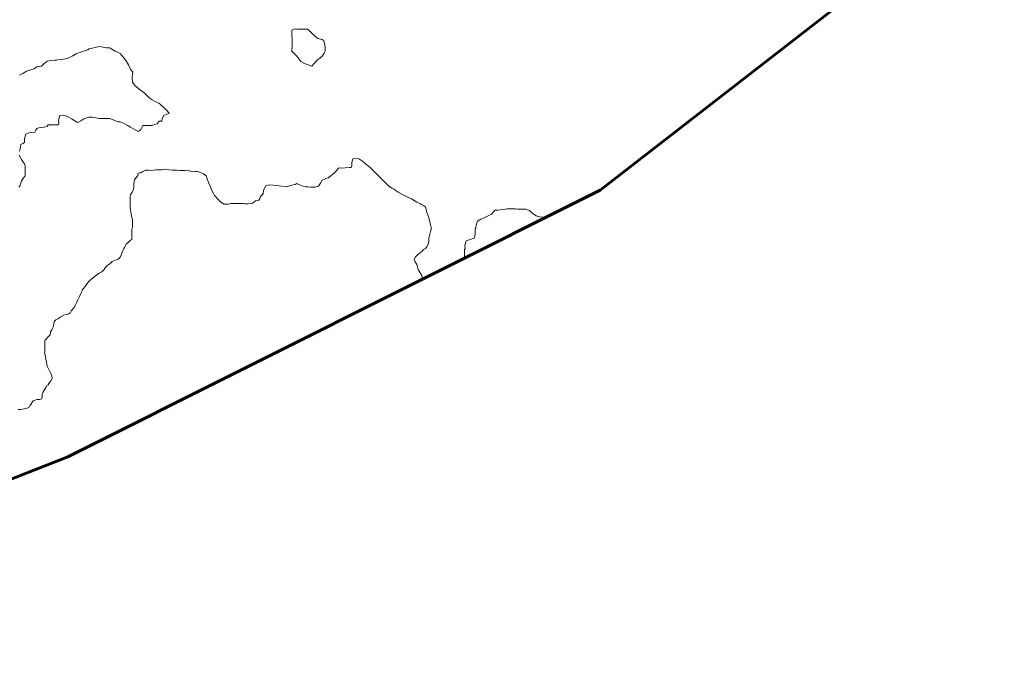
# Model space of a CAD drawing. Header units: millimetres. Extents: x -1567 to 968, y -503 to 481.
# Tile 17 of 145: x -835 to -787, y -110 to -79. Entities that reach past the tile are written whole.
import ezdxf

# ---------------------------------------------------------------- set-up
doc = ezdxf.new("R2010")
doc.units = ezdxf.units.MM
doc.layers.get('0').update_dxf_attribs({"lineweight": 0})
doc.layers.add('C-TOPO', color=7, linetype='Continuous')

msp = doc.modelspace()

# ---------------------------------------------------------------- linework, layer by layer
msp.add_line((-813.42, -90.169), (-813.42, -90.17))
at = {"color": 30, "lineweight": 60, "flags": 128}
msp.add_lwpolyline([(-739.475, -30.761), (-741.035, -32.188), (-760.565, -48.848), (-784.988, -69.873), (-806.899, -86.9), (-832.483, -99.731), (-840.842, -103.021), (-855.486, -107.455), (-868.11, -110.379), (-867.075, -85.675), (-866.715, -66.449), (-865.48, -31.795), (-864.136, 10.372), (-863.462, 35.193), (-862.677, 58.462), (-845.256, 59.933), (-830.634, 63.621), (-820.439, 67.012)], dxfattribs=at)
at = {"layer": 'C-TOPO', "color": 7, "linetype": 'Continuous', "lineweight": 9, "flags": 128}
msp.add_lwpolyline([(-820.183, -79.714), (-820.205, -79.692), (-820.256, -79.666), (-820.343, -79.647), (-820.468, -79.605), (-820.626, -79.477), (-820.811, -79.303), (-820.903, -79.214), (-820.968, -79.164), (-821.019, -79.162), (-821.136, -79.163), (-821.349, -79.163), (-821.468, -79.162), (-821.54, -79.142), (-821.62, -79.166), (-821.712, -79.214), (-821.72, -79.324), (-821.712, -79.47), (-821.708, -79.592), (-821.704, -79.714), (-821.704, -79.847), (-821.704, -79.977), (-821.718, -80.1), (-821.712, -80.214), (-821.613, -80.322), (-821.468, -80.458), (-821.38, -80.593), (-821.282, -80.714), (-821.113, -80.806), (-820.968, -80.857), (-820.854, -80.912), (-820.748, -80.934), (-820.636, -80.82), (-820.564, -80.714), (-820.519, -80.663), (-820.468, -80.622), (-820.374, -80.555), (-820.241, -80.44), (-820.16, -80.312), (-820.116, -80.214), (-820.112, -80.14), (-820.116, -80.066), (-820.125, -79.91), (-820.183, -79.714)], close=True, dxfattribs=at)
for points in [[(-834.81, -85.034), (-834.776, -84.906), (-834.761, -84.805), (-834.733, -84.714), (-834.651, -84.663), (-834.569, -84.612), (-834.562, -84.44), (-834.497, -84.214), (-834.35, -84.144), (-834.179, -84.124), (-834.075, -84.107), (-834.018, -84.018), (-833.968, -83.933), (-833.883, -83.906), (-833.791, -83.891), (-833.616, -83.868), (-833.468, -83.846), (-833.425, -83.757), (-833.304, -83.755), (-833.087, -83.756), (-832.968, -83.757), (-832.908, -83.714), (-832.925, -83.538), (-832.872, -83.31), (-832.696, -83.291), (-832.468, -83.375), (-832.286, -83.47), (-832.122, -83.58), (-832.047, -83.635), (-831.968, -83.635), (-831.862, -83.568), (-831.705, -83.477), (-831.573, -83.423), (-831.468, -83.392), (-831.379, -83.388), (-831.29, -83.392), (-831.142, -83.423), (-830.968, -83.456), (-830.847, -83.459), (-830.725, -83.456), (-830.599, -83.45), (-830.468, -83.456), (-830.328, -83.505), (-830.154, -83.579), (-830.063, -83.619), (-829.968, -83.623), (-829.879, -83.657), (-829.749, -83.714), (-829.628, -83.778), (-829.468, -83.868), (-829.252, -83.998), (-829.104, -84.078), (-829.033, -84.043), (-828.968, -83.991), (-828.933, -83.896), (-828.883, -83.799), (-828.662, -83.79), (-828.468, -83.799), (-828.408, -83.773), (-828.307, -83.75), (-828.191, -83.714), (-828.143, -83.644), (-828.1, -83.581), (-828.033, -83.58), (-827.968, -83.578), (-827.941, -83.465), (-827.873, -83.308), (-827.717, -83.256), (-827.604, -83.214), (-827.685, -83.102), (-827.855, -82.947), (-827.968, -82.849), (-828.034, -82.779), (-828.104, -82.714), (-828.246, -82.654), (-828.468, -82.541), (-828.619, -82.418), (-828.751, -82.288), (-828.825, -82.214), (-828.897, -82.164), (-828.968, -82.113), (-829.071, -82.032), (-829.243, -81.879), (-829.368, -81.714), (-829.392, -81.462), (-829.368, -81.314), (-829.357, -81.263), (-829.351, -81.214), (-829.403, -81.162), (-829.468, -81.096), (-829.505, -81.02), (-829.572, -80.877), (-829.664, -80.714), (-829.772, -80.557), (-829.879, -80.422), (-829.968, -80.332), (-830.085, -80.268), (-830.212, -80.214), (-830.362, -80.125), (-830.468, -80.066), (-830.541, -80.065), (-830.616, -80.066), (-830.786, -80.026), (-830.968, -79.988), (-831.056, -80.009), (-831.144, -80.038), (-831.32, -80.074), (-831.468, -80.105), (-831.526, -80.156), (-831.612, -80.18), (-831.725, -80.214), (-831.822, -80.256), (-831.894, -80.288), (-831.968, -80.295), (-832.081, -80.352), (-832.245, -80.437), (-832.377, -80.509), (-832.468, -80.557), (-832.529, -80.576), (-832.59, -80.592), (-832.785, -80.617), (-832.968, -80.64), (-833.033, -80.649), (-833.117, -80.65), (-833.294, -80.663), (-833.468, -80.705), (-833.637, -80.833), (-833.745, -80.937), (-833.866, -80.964), (-833.968, -80.98), (-834.04, -81.024), (-834.111, -81.07), (-834.301, -81.132), (-834.468, -81.184), (-834.52, -81.214), (-834.648, -81.289), (-834.803, -81.379)], [(-815.436, -91.181), (-815.452, -91.116), (-815.468, -91.011), (-815.549, -90.871), (-815.638, -90.714), (-815.673, -90.595), (-815.706, -90.476), (-815.783, -90.344), (-815.832, -90.214), (-815.772, -90.108), (-815.671, -90.011), (-815.549, -89.91), (-815.468, -89.85), (-815.406, -89.775), (-815.349, -89.748), (-815.285, -89.714), (-815.224, -89.636), (-815.16, -89.522), (-815.14, -89.353), (-815.134, -89.214), (-815.117, -89.149), (-815.098, -89.084), (-815.052, -88.892), (-815.011, -88.714), (-815.029, -88.653), (-815.049, -88.562), (-815.093, -88.377), (-815.137, -88.214), (-815.199, -88.055), (-815.247, -87.934), (-815.267, -87.815), (-815.293, -87.714), (-815.374, -87.658), (-815.468, -87.612), (-815.572, -87.552), (-815.707, -87.475), (-815.841, -87.393), (-815.968, -87.32), (-816.084, -87.265), (-816.201, -87.214), (-816.325, -87.156), (-816.468, -87.083), (-816.603, -87), (-816.752, -86.902), (-816.837, -86.845), (-816.908, -86.8), (-816.968, -86.763), (-817.051, -86.714), (-817.161, -86.605), (-817.356, -86.409), (-817.468, -86.297), (-817.51, -86.255), (-817.552, -86.214), (-817.661, -86.104), (-817.854, -85.91), (-817.968, -85.798), (-818.027, -85.755), (-818.086, -85.714), (-818.169, -85.636), (-818.322, -85.501), (-818.468, -85.406), (-818.642, -85.362), (-818.783, -85.398), (-818.833, -85.574), (-818.829, -85.714), (-818.847, -85.767), (-818.868, -85.814), (-818.916, -85.816), (-818.968, -85.814), (-819.152, -85.827), (-819.342, -85.839), (-819.407, -85.837), (-819.468, -85.839), (-819.536, -85.919), (-819.64, -86.042), (-819.763, -86.15), (-819.842, -86.214), (-819.912, -86.27), (-819.968, -86.313), (-820.079, -86.343), (-820.254, -86.427), (-820.338, -86.573), (-820.439, -86.714), (-820.602, -86.754), (-820.798, -86.755), (-820.934, -86.748), (-821.054, -86.737), (-821.172, -86.714), (-821.343, -86.642), (-821.468, -86.585), (-821.556, -86.626), (-821.718, -86.671), (-821.877, -86.714), (-821.946, -86.736), (-822.043, -86.728), (-822.197, -86.714), (-822.328, -86.699), (-822.468, -86.687), (-822.615, -86.666), (-822.807, -86.649), (-822.968, -86.69), (-823.071, -86.907), (-823.098, -87.084), (-823.156, -87.149), (-823.215, -87.214), (-823.254, -87.304), (-823.296, -87.385), (-823.379, -87.402), (-823.468, -87.415), (-823.548, -87.476), (-823.641, -87.54), (-823.811, -87.556), (-823.968, -87.556), (-824.054, -87.55), (-824.14, -87.542), (-824.304, -87.542), (-824.468, -87.542), (-824.554, -87.541), (-824.64, -87.542), (-824.771, -87.579), (-824.968, -87.584), (-825.129, -87.475), (-825.298, -87.31), (-825.386, -87.214), (-825.429, -87.157), (-825.468, -87.099), (-825.541, -86.947), (-825.648, -86.714), (-825.724, -86.532), (-825.772, -86.41), (-825.799, -86.303), (-825.828, -86.214), (-825.893, -86.159), (-825.968, -86.114), (-826.103, -86.054), (-826.256, -86.001), (-826.362, -86.009), (-826.468, -86.018), (-826.597, -85.984), (-826.734, -85.947), (-826.851, -85.95), (-826.968, -85.959), (-827.104, -85.952), (-827.238, -85.944), (-827.353, -85.945), (-827.468, -85.944), (-827.633, -85.921), (-827.781, -85.901), (-827.874, -85.912), (-827.968, -85.924), (-828.108, -85.924), (-828.257, -85.924), (-828.363, -85.939), (-828.468, -85.953), (-828.598, -85.937), (-828.746, -85.936), (-828.881, -86.01), (-828.968, -86.073), (-829.034, -86.078), (-829.095, -86.087), (-829.11, -86.147), (-829.121, -86.214), (-829.193, -86.288), (-829.28, -86.402), (-829.308, -86.573), (-829.314, -86.714), (-829.316, -86.788), (-829.321, -86.86), (-829.397, -87.005), (-829.468, -87.134), (-829.491, -87.191), (-829.491, -87.316), (-829.49, -87.55), (-829.489, -87.693), (-829.479, -87.769), (-829.468, -87.845), (-829.433, -88.036), (-829.399, -88.214), (-829.373, -88.308), (-829.372, -88.513), (-829.373, -88.714), (-829.404, -88.778), (-829.405, -88.893), (-829.404, -89.1), (-829.404, -89.214), (-829.413, -89.269), (-829.468, -89.308), (-829.556, -89.386), (-829.676, -89.506), (-829.748, -89.624), (-829.794, -89.714), (-829.821, -89.774), (-829.847, -89.835), (-829.91, -89.985), (-829.968, -90.122), (-830.007, -90.175), (-830.059, -90.214), (-830.193, -90.268), (-830.347, -90.335), (-830.408, -90.392), (-830.468, -90.452), (-830.545, -90.501), (-830.625, -90.557), (-830.681, -90.637), (-830.73, -90.714), (-830.794, -90.777), (-830.854, -90.828), (-830.911, -90.859), (-830.968, -90.889), (-831.046, -90.947), (-831.153, -91.029), (-831.293, -91.136), (-831.393, -91.214), (-831.428, -91.253), (-831.468, -91.288), (-831.546, -91.389), (-831.653, -91.529), (-831.732, -91.634), (-831.788, -91.714), (-831.814, -91.778), (-831.839, -91.843), (-831.906, -91.984), (-831.968, -92.113), (-831.998, -92.183), (-832.066, -92.326), (-832.166, -92.516), (-832.257, -92.636), (-832.321, -92.714), (-832.346, -92.763), (-832.372, -92.81), (-832.418, -92.837), (-832.468, -92.861), (-832.554, -92.881), (-832.668, -92.914), (-832.819, -92.998), (-832.968, -93.09), (-833.061, -93.147), (-833.139, -93.214), (-833.162, -93.344), (-833.184, -93.497), (-833.255, -93.625), (-833.311, -93.714), (-833.318, -93.785), (-833.326, -93.856), (-833.394, -93.932), (-833.468, -94.007), (-833.522, -94.064), (-833.567, -94.115), (-833.582, -94.164), (-833.593, -94.214), (-833.59, -94.402), (-833.587, -94.595), (-833.594, -94.654), (-833.601, -94.714), (-833.578, -94.83), (-833.534, -95.038), (-833.505, -95.177), (-833.489, -95.276), (-833.468, -95.373), (-833.392, -95.532), (-833.305, -95.714), (-833.25, -95.835), (-833.227, -95.954), (-833.32, -96.111), (-833.406, -96.214), (-833.417, -96.265), (-833.468, -96.279), (-833.542, -96.4), (-833.632, -96.55), (-833.679, -96.631), (-833.719, -96.714), (-833.719, -96.83), (-833.738, -96.944), (-833.85, -96.968), (-833.968, -96.971), (-834.059, -96.998), (-834.143, -97.039), (-834.208, -97.127), (-834.26, -97.214), (-834.301, -97.279), (-834.344, -97.338), (-834.404, -97.37), (-834.468, -97.396), (-834.583, -97.42), (-834.735, -97.446), (-834.866, -97.458)], [(-834.835, -86.758), (-834.79, -86.714), (-834.764, -86.613), (-834.716, -86.465), (-834.61, -86.312), (-834.532, -86.214), (-834.532, -86.15), (-834.53, -86.042), (-834.528, -85.84), (-834.532, -85.714), (-834.568, -85.641), (-834.612, -85.57), (-834.714, -85.425), (-834.821, -85.214)], [(-809.492, -88.2), (-809.647, -88.201), (-809.807, -88.19), (-809.968, -88.144), (-810.184, -87.994), (-810.301, -87.88), (-810.383, -87.842), (-810.468, -87.813), (-810.68, -87.81), (-810.87, -87.812), (-810.968, -87.796), (-811.178, -87.796), (-811.385, -87.797), (-811.468, -87.813), (-811.638, -87.836), (-811.823, -87.859), (-811.897, -87.859), (-811.968, -87.866), (-812.032, -87.947), (-812.126, -88.056), (-812.254, -88.127), (-812.441, -88.214), (-812.634, -88.292), (-812.786, -88.396), (-812.863, -88.592), (-812.879, -88.714), (-812.913, -88.768), (-812.906, -88.86), (-812.908, -89.047), (-812.961, -89.214), (-813.148, -89.284), (-813.334, -89.347), (-813.396, -89.57), (-813.391, -89.714), (-813.421, -89.76), (-813.42, -89.864), (-813.418, -90.067), (-813.42, -90.17)]]:
    msp.add_lwpolyline(points, dxfattribs=at)

doc.saveas('drawing.dxf')
